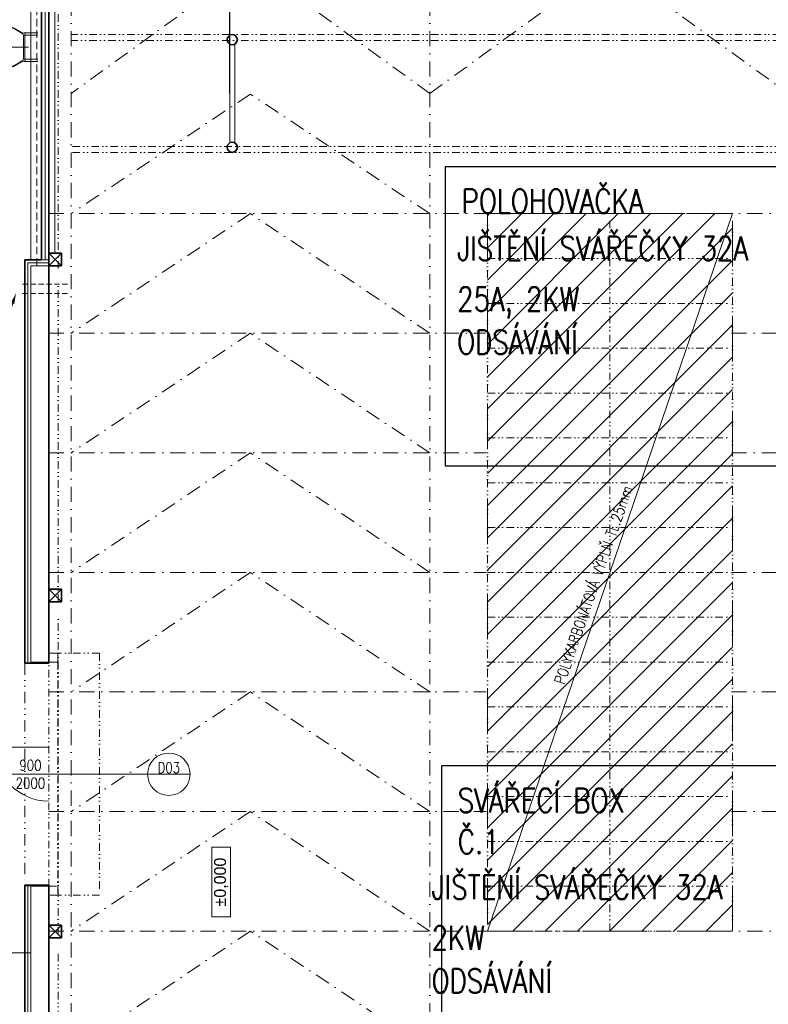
# Model space of a CAD drawing. Header units: millimetres. Extents: x -485339 to 350584, y -1189934 to 0.
# Tile 75 of 178: x -140742 to -128216, y -1057001 to -1040534. Entities that reach past the tile are written whole.
import ezdxf
from ezdxf import colors
from ezdxf.entities.mleader import LeaderData, LeaderLine
from ezdxf.enums import TextEntityAlignment as Align
from ezdxf.math import Vec2, Vec3

# ---------------------------------------------------------------- set-up
doc = ezdxf.new("R2010")
doc.units = ezdxf.units.MM
doc.header["$LTSCALE"] = 10
for name, pattern in [('1600_OPl_00 Erdgeschoss_Architektenplan_Grundrißplan_170526$0$DASHDOT', [1, 0.5, -0.25, 0, -0.25]), ('DASHDOT', [25.4, 12.7, -6.35, 0, -6.35]), ('DASHED', [19.05, 12.7, -6.35]), ('DĚLICÍ2', [15.875, 6.35, -3.175, 0, -3.175, 0, -3.175]), ('ČÁRKOVANÁ2', [9.525, 6.35, -3.175])]:
    doc.linetypes.add(name, pattern=pattern)
doc.layers.get('Defpoints').update_dxf_attribs({"color": 201})
for name, color, linetype, lineweight in [('1VZT', 150, 'DASHED', 18), ('N_dveře', 10, 'Continuous', 18), ('N_popis', 10, 'Continuous', 18), ('N_popis_otvory', 10, 'Continuous', 18), ('N_světlíky', 250, 'DĚLICÍ2', 35), ('N_čáry_nad', 10, 'DĚLICÍ2', 18), ('N_čáry_obrys', 10, 'Continuous', 35), ('N_čáry_obv.plášt', 212, 'Continuous', 18), ('N_čáry_obv.plášt_obrys', 212, 'Continuous', 35), ('N_čáry_plné', 10, 'Continuous', 18), ('N_šrary', 10, 'Continuous', 18), ('PBŘ', 152, 'Continuous', 18), ('St_kóty', 132, 'Continuous', 18), ('St_sloupy_konstrukce haly', 5, 'Continuous', 35), ('St_sloupy_opláštění_půdorys', 25, 'Continuous', 35), ('St_čáry_nad', 250, 'DĚLICÍ2', 18), ('St_čáry_obrys', 5, 'Continuous', 35), ('St_čáry_osy', 250, 'DASHDOT', 18), ('St_čáry_plné', 250, 'Continuous', 18), ('St_čáry_pod', 250, 'ČÁRKOVANÁ2', 18)]:
    doc.layers.add(name, color=color, linetype=linetype, lineweight=lineweight)
for name, color, linetype in [('VYBAVENÍ', 222, 'Continuous'), ('VYBAVENÍ_POPIS', 222, 'Continuous'), ('VYBAVENÍ_POŽADAVKY', 200, 'Continuous')]:
    doc.layers.add(name, color=color, linetype=linetype)
doc.styles.add('1_50', font='txt', dxfattribs={"height": 100})
doc.styles.get("Standard").update_dxf_attribs({"font": 'simplex.shx', "width": 0.8})
doc.linetypes.add('IZOLACE', pattern='A,0.0001,-0.1,[134,ltypeshp.shx,S=0.1,R=0,X=-0.1,Y=0],-0.2,[134,ltypeshp.shx,S=0.1,R=180,X=0.1,Y=0],-0.1', length=0.4001)
doc.linetypes.add('ZIGZAG', pattern='A,0.00254,-5.08,[131,ltypeshp.shx,S=5.08,R=0,X=-5.08,Y=0],-10.16,[131,ltypeshp.shx,S=5.08,R=180,X=5.08,Y=0],-5.08', length=20.32254)
doc.dimstyles.new('stavebníM100', dxfattribs={"dimtxt": 165, "dimasz": 170, "dimexe": 150, "dimexo": 100, "dimgap": 30, "dimtad": 1, "dimdec": 0, "dimtxsty": 'Standard', "dimblk": 'OBLIQUE', "dimcen": -2.5, "dimdle": 150, "dimclrd": 256, "dimclre": 256, "dimclrt": 256, "dimadec": 4, "dimazin": 0, "dimtfac": 1, "dimtdec": 0, "dimtmove": 2, "dimatfit": 3, "dimldrblk": 'OBLIQUE', "dimfxl": 400, "dimfxlon": 1, "dimlwd": -1, "dimlwe": -1, "dimarcsym": 0})
doc.dimstyles.new('stavebníM100_modul', dxfattribs={"dimtxt": 250, "dimasz": 200, "dimexe": 150, "dimexo": 100, "dimgap": 30, "dimtad": 1, "dimdec": 0, "dimtxsty": 'Standard', "dimblk": 'DOT', "dimcen": -2.5, "dimdle": 150, "dimclrd": 256, "dimclre": 256, "dimclrt": 256, "dimadec": 4, "dimazin": 0, "dimtfac": 1, "dimtdec": 0, "dimtmove": 2, "dimatfit": 3, "dimldrblk": 'OBLIQUE', "dimfxl": 400, "dimfxlon": 1, "dimlwd": -1, "dimlwe": -1, "dimarcsym": 0})

# ---------------------------------------------------------------- blocks, each defined once
blk = doc.blocks.new('G$CD8A98CDB')
at = {"layer": 'St_sloupy_konstrukce haly', "color": 250, "lineweight": 18, "ltscale": 2}
for points in [[(-825, 0), (825, 0)], [(-825, -80), (825, -80)]]:
    blk.add_lwpolyline(points, dxfattribs=at)
at = {"layer": 'St_sloupy_konstrukce haly', "ltscale": 2}
for centre in [(-900, -40), (900, -40)]:
    blk.add_circle(centre, 85, dxfattribs=at)
blk = doc.blocks.new('G$C0F2906C7')
at = {"layer": 'St_sloupy_opláštění_půdorys', "ltscale": 2}
blk.add_lwpolyline([(-105, -105), (105, -105), (105, 105), (-105, 105)], close=True, dxfattribs=at)
for points in [[(-105, 105), (105, -105)], [(105, 105), (-105, -105)]]:
    blk.add_lwpolyline(points, dxfattribs=at)
blk = doc.blocks.new('G$CE3D3B369')
at = {"layer": 'St_čáry_osy', "linetype": 'ByBlock', "ltscale": 2}
blk.add_lwpolyline([(0, 0), (12000, 0), (12000, 4100), (0, 4100)], close=True, dxfattribs=at)
for points in [[(750, 4100), (750, 0)], [(1500, 4100), (1500, 0)], [(2250, 4100), (2250, 0)], [(3000, 4100), (3000, 0)], [(3750, 4100), (3750, 0)], [(4500, 4100), (4500, 0)], [(5250, 4100), (5250, 0)], [(6000, 4100), (6000, 0)], [(6750, 4100), (6750, 0)], [(7500, 4100), (7500, 0)], [(8250, 4100), (8250, 0)], [(9000, 4100), (9000, 0)], [(9750, 4100), (9750, 0)], [(10500, 4100), (10500, 0)], [(11250, 4100), (11250, 0)], [(0, 2050), (12000, 2050)]]:
    blk.add_lwpolyline(points, dxfattribs=at)
at = {"layer": 'St_čáry_osy', "ltscale": 2}
blk.add_lwpolyline([(12000, 4100), (12000, 0)], dxfattribs=at)
blk = doc.blocks.new('*U5521')
at = {"layer": 'St_čáry_osy', "ltscale": 2}
blk.add_lwpolyline([(3000, -1000), (0, 1000), (-3000, -1000)], dxfattribs=at)
blk = doc.blocks.new('*U5520')
at = {"layer": 'St_čáry_osy', "ltscale": 2}
for p in [(0, 14000), (0, 12000), (0, 10000), (0, 8000), (0, 6000), (0, 4000), (0, 2000), (0, 0)]:
    blk.add_blockref('*U5521', p, dxfattribs=at)
blk = doc.blocks.new('_Dot')
at = {"color": 0, "linetype": 'ByBlock', "lineweight": -2}
blk.add_line((-0.5, 0), (-1, 0), dxfattribs=at)
at = {"color": 0, "linetype": 'ByBlock', "const_width": 0.5}
blk.add_lwpolyline([(-0.25, 0, 1), (0.25, 0, 1)], format="xyb", close=True, dxfattribs=at)
blk = doc.blocks.new('*D5736')
at = {"layer": 'Defpoints', "color": 0}
for p in [(-137185, -1040868), (-125185, -1040868), (-137185, -1064041)]:
    blk.add_point(p, dxfattribs=at)
at = {"layer": 'St_kóty'}
for p, q in [((-137185, -1063641), (-137185, -1064191)), ((-125185, -1063641), (-125185, -1064191)), ((-125385, -1064041), (-136985, -1064041))]:
    blk.add_line(p, q, dxfattribs=at)
at = {"layer": 'St_kóty', "linetype": 'ByBlock', "xscale": 200, "yscale": 200, "zscale": 200, "rotation": 180}
blk.add_blockref('_Dot', (-137185, -1064041), dxfattribs=at)
at = {"layer": 'St_kóty', "linetype": 'ByBlock', "xscale": 200, "yscale": 200, "zscale": 200}
blk.add_blockref('_Dot', (-125185, -1064041), dxfattribs=at)
at = {"layer": 'St_kóty', "insert": (-131185, -1063886), "char_height": 250, "attachment_point": 5}
blk.add_mtext('12000', dxfattribs=at)
blk = doc.blocks.new('_OBLIQUE')
at = {"color": 0, "linetype": 'ByBlock'}
blk.add_line((-0.5, -0.5), (0.5, 0.5), dxfattribs=at)
blk = doc.blocks.new('*D5737')
at = {"layer": 'Defpoints', "color": 0}
for p in [(-137185, -1040868), (-140555, -1060078), (-140555, -1064041)]:
    blk.add_point(p, dxfattribs=at)
at = {"layer": 'St_kóty'}
for p, q in [((-140555, -1063641), (-140555, -1064191)), ((-137185, -1063641), (-137185, -1064191)), ((-137385, -1064041), (-140355, -1064041))]:
    blk.add_line(p, q, dxfattribs=at)
at = {"layer": 'St_kóty', "linetype": 'ByBlock', "xscale": 200, "yscale": 200, "zscale": 200, "rotation": 180}
blk.add_blockref('_Dot', (-140555, -1064041), dxfattribs=at)
at = {"layer": 'St_kóty', "linetype": 'ByBlock', "xscale": 200, "yscale": 200, "zscale": 200}
blk.add_blockref('_Dot', (-137185, -1064041), dxfattribs=at)
at = {"layer": 'St_kóty', "insert": (-138870, -1063886), "char_height": 250, "attachment_point": 5}
blk.add_mtext('3370', dxfattribs=at)
blk = doc.blocks.new('*D5751')
at = {"layer": 'Defpoints', "color": 0}
for p in [(-138294, -1017422), (-145501, -1041768), (-138294, -1041768)]:
    blk.add_point(p, dxfattribs=at)
at = {"layer": 'St_kóty'}
for p, q in [((-145101, -1017422), (-145651, -1017422)), ((-145501, -1017622), (-145501, -1041568)), ((-145101, -1041768), (-145651, -1041768))]:
    blk.add_line(p, q, dxfattribs=at)
at = {"layer": 'St_kóty', "linetype": 'ByBlock', "xscale": 200, "yscale": 200, "zscale": 200}
for p, rotation in [((-145501, -1017422), 90), ((-145501, -1041768), 270)]:
    blk.add_blockref('_Dot', p, dxfattribs=dict(at, rotation=rotation))
at = {"layer": 'St_kóty', "insert": (-145656, -1029595), "char_height": 250, "attachment_point": 5, "rotation": 90}
blk.add_mtext('24345', dxfattribs=at)
blk = doc.blocks.new('*D5752')
at = {"layer": 'Defpoints', "color": 0}
for p in [(-138294, -1041768), (-145501, -1059068), (-138294, -1059068)]:
    blk.add_point(p, dxfattribs=at)
at = {"layer": 'St_kóty'}
for p, q in [((-145101, -1041768), (-145651, -1041768)), ((-145501, -1041968), (-145501, -1058868)), ((-145101, -1059068), (-145651, -1059068))]:
    blk.add_line(p, q, dxfattribs=at)
at = {"layer": 'St_kóty', "linetype": 'ByBlock', "xscale": 200, "yscale": 200, "zscale": 200}
for p, rotation in [((-145501, -1041768), 90), ((-145501, -1059068), 270)]:
    blk.add_blockref('_Dot', p, dxfattribs=dict(at, rotation=rotation))
at = {"layer": 'St_kóty', "insert": (-145656, -1050418), "char_height": 250, "attachment_point": 5, "rotation": 90}
blk.add_mtext('17300', dxfattribs=at)
blk = doc.blocks.new('*D5784')
at = {"layer": 'Defpoints', "color": 0}
for p in [(-113145, -1040051), (-140155, -1041768), (-113145, -1041768)]:
    blk.add_point(p, dxfattribs=at)
at = {"layer": 'St_kóty'}
for p, q in [((-140155, -1040451), (-140155, -1039901)), ((-113145, -1040451), (-113145, -1039901)), ((-140305, -1040051), (-112995, -1040051))]:
    blk.add_line(p, q, dxfattribs=at)
at = {"layer": 'St_kóty', "linetype": 'ByBlock', "xscale": 170, "yscale": 170, "zscale": 170, "rotation": 180}
blk.add_blockref('_OBLIQUE', (-140155, -1040051), dxfattribs=at)
at = {"layer": 'St_kóty', "linetype": 'ByBlock', "xscale": 170, "yscale": 170, "zscale": 170}
blk.add_blockref('_OBLIQUE', (-113145, -1040051), dxfattribs=at)
at = {"layer": 'St_kóty', "insert": (-126650, -1039938), "char_height": 165, "attachment_point": 5}
blk.add_mtext('27010', dxfattribs=at)
blk = doc.blocks.new('*D6628')
at = {"layer": 'Defpoints', "color": 0}
for p in [(-43625, -1042046), (-140555, -1060078), (-43625, -1065645)]:
    blk.add_point(p, dxfattribs=at)
at = {"layer": 'St_kóty'}
for p, q in [((-140555, -1065245), (-140555, -1065795)), ((-43625, -1065245), (-43625, -1065795)), ((-140705, -1065645), (-43475, -1065645))]:
    blk.add_line(p, q, dxfattribs=at)
at = {"layer": 'St_kóty', "linetype": 'ByBlock', "xscale": 170, "yscale": 170, "zscale": 170, "rotation": 180}
blk.add_blockref('_OBLIQUE', (-140555, -1065645), dxfattribs=at)
at = {"layer": 'St_kóty', "linetype": 'ByBlock', "xscale": 170, "yscale": 170, "zscale": 170}
blk.add_blockref('_OBLIQUE', (-43625, -1065645), dxfattribs=at)
at = {"layer": 'St_kóty', "insert": (-92090, -1065533), "char_height": 165, "attachment_point": 5}
blk.add_mtext('96930', dxfattribs=at)
blk = doc.blocks.new('G$C1D1D6D4C')
at = {"layer": 'N_dveře', "linetype": 'DĚLICÍ2', "ltscale": 2}
for points in [[(-850, 150), (-850, -3900)], [(-850, 150), (-150, 150)], [(-150, 0), (-150, -3750)], [(0, -3750), (0, 0)], [(-850, -3900), (-150, -3900)]]:
    blk.add_lwpolyline(points, dxfattribs=at)
at = {"layer": 'N_dveře'}
blk.add_lwpolyline([(0, 0), (-150, 0), (-150, 150), (0, 150)], close=True, dxfattribs=at)
at = {"layer": 'N_dveře', "linetype": 'DĚLICÍ2', "ltscale": 2}
blk.add_lwpolyline([(0, -3750), (-150, -3750), (-150, -3900), (0, -3900)], close=True, dxfattribs=at)
blk = doc.blocks.new('A$C24EE0DA8')
at = {"linetype": 'Continuous'}
for p, q in [((0, 0), (0.23, 0)), ((0.246, -0.008), (0.386, 0.072)), ((0.25, -0.017), (0.391, 0.064)), ((0.48, 0.1), (0.529, 0.109)), ((0.53, 0.104), (0.48, 0.095)), ((0.48, 0.095), (0.48, 0.1)), ((0.529, 0.109), (0.53, 0.104)), ((0.768, 0.04), (0.771, 0.044)), ((0.806, 0.008), (0.768, 0.04)), ((0.771, 0.044), (0.809, 0.012)), ((0.809, 0.012), (0.806, 0.008)), ((0, -0.04), (0.23, -0.04)), ((0.22, -0.037), (0.22, -0.443)), ((0.24, -0.037), (0.24, -0.443)), ((0.91, -0.215), (0.915, -0.215)), ((0.91, -0.265), (0.91, -0.215)), ((0.915, -0.265), (0.91, -0.265)), ((0.915, -0.215), (0.915, -0.265)), ((0, -0.44), (0.23, -0.44)), ((0, -0.48), (0.23, -0.48)), ((0.246, -0.472), (0.386, -0.553)), ((0.25, -0.463), (0.391, -0.544)), ((0.768, -0.52), (0.806, -0.488)), ((0.809, -0.492), (0.771, -0.524)), ((0.806, -0.488), (0.809, -0.492)), ((0.48, -0.575), (0.53, -0.584)), ((0.48, -0.58), (0.48, -0.575)), ((0.529, -0.589), (0.48, -0.58)), ((0.53, -0.584), (0.529, -0.589)), ((0.771, -0.524), (0.768, -0.52))]:
    blk.add_line(p, q, dxfattribs=at)
at = {"linetype": '1600_OPl_00 Erdgeschoss_Architektenplan_Grundrißplan_170526$0$DASHDOT'}
for p, q in [((0.565, -0.24), (0.494, 0.164)), ((0.565, -0.24), (0.829, 0.074)), ((0.975, -0.24), (0.155, -0.24)), ((0.565, -0.24), (0.494, -0.644)), ((0.565, -0.24), (0.829, -0.554))]:
    blk.add_line(p, q, dxfattribs=at)
at = {"linetype": 'Continuous'}
for centre, radius in [((0.23, -0.02), 0.02), ((0.23, -0.46), 0.02), ((0.24, -0.395), 0)]:
    blk.add_circle(centre, radius, dxfattribs=at)
for radius, start, end in [(0.36, 240.2393, 119.7607), (0.35, 240.2389, 119.7611)]:
    blk.add_arc((0.565, -0.24), radius, start, end, dxfattribs=at)
blk = doc.blocks.new('*U8130')
at = {"layer": 'N_světlíky', "lineweight": 18, "ltscale": 10}
blk.add_lwpolyline([(-2050, -6000), (2050, -6000), (2050, 6000), (-2050, 6000)], close=True, dxfattribs=at)
blk = doc.blocks.new('*U8131')
at = {"layer": 'N_světlíky', "lineweight": 18, "ltscale": 10}
blk.add_blockref('*U8130', (0, 0), dxfattribs=at)

msp = doc.modelspace()

# ---------------------------------------------------------------- hatches: boundary and pattern name
at = {"layer": 'N_šrary', "linetype": 'DASHED'}
h = msp.add_hatch(dxfattribs=at)
h.set_pattern_fill('ANSI31', color=256, scale=120)
h.set_pattern_definition([(45, (12019.06, -425258.4), (-269.40768, 269.40768), [])])
h.paths.add_polyline_path([(-132915.1, -1055777.6), (-128815.1, -1055777.6), (-128815.1, -1043777.6), (-132915.1, -1043777.6)])

# ---------------------------------------------------------------- linework, layer by layer
at = {"layer": '1VZT', "ltscale": 0.7}
for p, q in [((-139940, -1044955.2), (-140728.6, -1044955.2)), ((-139940, -1045115.2), (-140728.6, -1045115.2))]:
    msp.add_line(p, q, dxfattribs=at)
at = {"layer": 'Defpoints', "ltscale": 2}
msp.add_lwpolyline([(-137224.9, -1041767.6), (-137224.9, -1017422.6)], dxfattribs=at)
at = {"layer": 'N_dveře'}
msp.add_lwpolyline([(-140254.9, -1052702.6), (-141154.9, -1052702.6)], dxfattribs=at)
msp.add_arc((-140254.9, -1052702.6), 900, 180, 270, dxfattribs=at)
at = {"layer": 'N_popis'}
for points in [[(-128815.1, -1043777.6), (-132915.1, -1055777.6)], [(-146075.9, -1056139.8), (-140554.9, -1056139.8)]]:
    msp.add_lwpolyline(points, dxfattribs=at)
at = {"layer": 'N_popis_otvory'}
msp.add_lwpolyline([(-141280.9, -1053152.6), (-138601.3, -1053152.6)], dxfattribs=at)
msp.add_circle((-138246.7, -1053152.6), 354.6, dxfattribs=at)
at = {"layer": 'N_čáry_nad', "ltscale": 3}
msp.add_lwpolyline([(-140654.9, -1051297.6), (-140654.9, -1055007.6)], dxfattribs=at)
at = {"layer": 'N_čáry_obrys', "ltscale": 2}
for points in [[(-140654.9, -1044547.6), (-140654.9, -1051297.6)], [(-140374.9, -1044547.6), (-140654.9, -1044547.6)], [(-140254.9, -1051297.6), (-140654.9, -1051297.6)], [(-140654.9, -1055007.6), (-140654.9, -1060177.6)], [(-140254.9, -1055007.6), (-140654.9, -1055007.6)]]:
    msp.add_lwpolyline(points, dxfattribs=at)
at = {"layer": 'N_čáry_obrys'}
for points in [[(-140254.9, -1051297.6), (-140254.9, -1051277.6)], [(-140254.9, -1055007.6), (-140254.9, -1055027.6)]]:
    msp.add_lwpolyline(points, dxfattribs=at)
at = {"layer": 'N_čáry_obv.plášt', "linetype": 'ZIGZAG'}
msp.add_lwpolyline([(-140314.9, -1044547.6), (-140314.9, -1038171.6)], dxfattribs=at)
at = {"layer": 'N_čáry_obv.plášt', "linetype": 'IZOLACE', "ltscale": 10}
for points in [[(-140604.9, -1044597.6), (-140604.9, -1051277.6)], [(-140254.9, -1044597.6), (-140604.9, -1044597.6)], [(-140604.9, -1055027.6), (-140604.9, -1060127.6)]]:
    msp.add_lwpolyline(points, dxfattribs=at)
at = {"layer": 'N_čáry_obv.plášt', "linetype": 'IZOLACE', "ltscale": 2}
for points in [[(-140254.9, -1051287.6), (-140654.9, -1051287.6)], [(-140254.9, -1055017.6), (-140654.9, -1055017.6)]]:
    msp.add_lwpolyline(points, dxfattribs=at)
at = {"layer": 'N_čáry_obv.plášt_obrys'}
for points in [[(-140374.9, -1044547.6), (-140374.9, -1038171.6)], [(-140254.9, -1044542.6), (-140254.9, -1038171.6)]]:
    msp.add_lwpolyline(points, dxfattribs=at)
at = {"layer": 'N_čáry_obv.plášt_obrys', "ltscale": 2}
msp.add_lwpolyline([(-140254.9, -1044542.6), (-140254.9, -1038171.6)], dxfattribs=at)
at = {"layer": 'N_čáry_plné', "ltscale": 2}
msp.add_lwpolyline([(-140554.9, -1044547.6), (-140554.9, -1014302.6)], dxfattribs=at)
at = {"layer": 'N_čáry_plné'}
for points in [[(-140374.9, -1044547.6), (-140254.9, -1044547.6)], [(-138601.3, -1053152.6), (-137892.1, -1053152.6)]]:
    msp.add_lwpolyline(points, dxfattribs=at)
at = {"layer": 'St_kóty'}
msp.add_lwpolyline([(-137526.5, -1055540.1), (-137526.5, -1054373.6), (-137215.9, -1054373.6), (-137215.9, -1055540.1)], close=True, dxfattribs=at)
at = {"layer": 'St_sloupy_konstrukce haly', "ltscale": 2}
msp.add_lwpolyline([(-140254.9, -1055027.6), (-140254.9, -1059777.6)], dxfattribs=at)
at = {"layer": 'St_čáry_nad', "ltscale": 2}
for points in [[(-140099.9, -1044697.6), (-140099.9, -992922.8)], [(-43825.2, -1040782.6), (-139879.9, -1040782.6)], [(-43825.2, -1040882.6), (-139879.9, -1040882.6)], [(-74604.9, -1042652.6), (-139879.9, -1042652.6)], [(-74604.9, -1042752.6), (-139879.9, -1042752.6)], [(-140099.9, -1050267.6), (-140099.9, -1044907.6)], [(-140099.9, -1055837.6), (-140099.9, -1050477.6)], [(-140099.9, -1059777.6), (-140099.9, -1056047.6)]]:
    msp.add_lwpolyline(points, dxfattribs=at)
at = {"layer": 'St_čáry_obrys', "ltscale": 2}
msp.add_lwpolyline([(-140254.9, -1044647.6), (-140254.9, -1051277.6)], dxfattribs=at)
at = {"layer": 'St_čáry_osy', "ltscale": 2}
for points in [[(-139879.9, -1059777.6), (-139879.9, -992785.6)], [(-133879.9, -1059777.6), (-133879.9, -992785.6)], [(-133879.9, -1041767.6), (-136879.9, -1039595.1), (-139879.9, -1041767.6)], [(-133879.9, -1041767.6), (-130884.2, -1039595.1), (-127879.9, -1041767.6)], [(-140254.9, -1043777.6), (-74504.9, -1043777.6)], [(-140254.9, -1045777.6), (-132947.1, -1045777.6)], [(-128834.2, -1045777.6), (-120934.2, -1045777.6)], [(-140254.9, -1047777.6), (-132934.2, -1047777.6)], [(-128834.2, -1047777.6), (-120934.2, -1047777.6)], [(-140254.9, -1049777.6), (-132934.2, -1049777.6)], [(-128834.2, -1049777.6), (-120934.2, -1049777.6)], [(-140254.9, -1051777.6), (-132934.2, -1051777.6)], [(-128834.2, -1051777.6), (-120934.2, -1051777.6)], [(-140254.9, -1053777.6), (-132934.2, -1053777.6)], [(-128834.2, -1053777.6), (-120934.2, -1053777.6)], [(-140254.9, -1055777.6), (-70504.9, -1055777.6)]]:
    msp.add_lwpolyline(points, dxfattribs=at)
at = {"layer": 'St_čáry_plné', "ltscale": 2}
for points in [[(-140154.9, -1044437.6), (-140154.9, -1038407.6)], [(-140554.9, -1044647.6), (-140554.9, -1051277.6)], [(-140254.9, -1044647.6), (-140554.9, -1044647.6)], [(-140254.9, -1051277.6), (-140554.9, -1051277.6)], [(-140554.9, -1055027.6), (-140554.9, -1060077.6)], [(-140254.9, -1055027.6), (-140554.9, -1055027.6)]]:
    msp.add_lwpolyline(points, dxfattribs=at)
at = {"layer": 'St_čáry_pod', "ltscale": 2}
msp.add_lwpolyline([(-140454.9, -1044647.6), (-140454.9, -1031932.6)], dxfattribs=at)
at = {"layer": 'VYBAVENÍ'}
for points in [[(-133620.2, -1047992.5), (-127620.2, -1047992.5), (-127620.2, -1042992.5), (-133620.2, -1042992.5)], [(-133685.9, -1058014), (-127685.9, -1058014), (-127685.9, -1053014), (-133685.9, -1053014)]]:
    msp.add_lwpolyline(points, close=True, dxfattribs=at)

# ---------------------------------------------------------------- block references
at = {"layer": 'N_světlíky', "lineweight": 18, "ltscale": 10}
msp.add_blockref('*U8131', (-130865.1, -1049777.6), dxfattribs=at)
at = {"layer": 'N_čáry_obrys', "xscale": -1}
msp.add_blockref('G$C1D1D6D4C', (-140254.9, -1051277.6), dxfattribs=at)
at = {"layer": 'PBŘ', "ltscale": 2, "xscale": 1000, "yscale": 1000, "zscale": 1000, "rotation": 180}
msp.add_blockref('A$C24EE0DA8', (-140437.9, -1041233), dxfattribs=at)
msp.add_blockref('A$C24EE0DA8', (-140437.9, -1041233), dxfattribs=at)
at = {"layer": 'St_sloupy_konstrukce haly', "ltscale": 2, "rotation": 90}
msp.add_blockref('G$CD8A98CDB', (-137224.9, -1041767.6), dxfattribs=at)
at = {"layer": 'St_sloupy_opláštění_půdorys', "ltscale": 2, "rotation": 90}
for p in [(-140149.9, -1044542.6), (-140149.9, -1050162.6), (-140149.9, -1055782.6)]:
    msp.add_blockref('G$C0F2906C7', p, dxfattribs=at)
at = {"layer": 'St_čáry_nad', "ltscale": 2, "rotation": 90}
msp.add_blockref('G$CE3D3B369', (-128815.1, -1055777.6), dxfattribs=at)
at = {"layer": 'St_čáry_osy', "ltscale": 2}
msp.add_blockref('*U5520', (-136879.9, -1056777.6), dxfattribs=at)

# ---------------------------------------------------------------- texts
at = {"layer": 'N_popis', "width": 0.8}
msp.add_text('POLYKARBONÁTOVÁ VÝPLŇ TL.25mm', height=180, rotation=70.83983, dxfattribs=at).set_placement((-131631.1, -1051665.1))
at = {"layer": 'N_popis_otvory', "width": 0.8}
msp.add_text('D03', height=180, dxfattribs=at).set_placement((-138246.7, -1053044.8), align=Align.MIDDLE_CENTER)
at = {"layer": 'N_popis_otvory', "insert": (-140562.2, -1053152.6), "char_height": 180, "width": 1342.526, "attachment_point": 5}
msp.add_mtext('900\\P2000', dxfattribs=at)
at = {"layer": 'St_kóty', "insert": (-137371.2, -1054956.8), "char_height": 200, "attachment_point": 5, "rotation": 90, "style": '1_50'}
msp.add_mtext_dynamic_manual_height_columns('%%p0,000', width=890.536, gutter_width=500, heights=[0], dxfattribs=at).dxf.set("width", 1781.071)
at = {"layer": 'VYBAVENÍ_POPIS', "width": 0.8}
for s, p in [('POLOHOVAČKA', (-133346.7, -1043769.3)), ('SVÁŘECÍ BOX', (-133412.5, -1053790.8)), ('Č.1', (-133412.5, -1054482))]:
    msp.add_text(s, height=400, dxfattribs=at).set_placement(p)
at = {"layer": 'VYBAVENÍ_POŽADAVKY', "width": 0.8}
for s, p in [('JIŠTĚNÍ SVÁŘEČKY 32A', (-133421.6, -1044559)), ('25A, 2KW', (-133421.6, -1045407)), ('ODSÁVÁNÍ', (-133421.6, -1046125.9)), ('JIŠTĚNÍ SVÁŘEČKY 32A', (-133850.3, -1055242.4)), ('2KW', (-133850.3, -1056090.4)), ('ODSÁVÁNÍ', (-133850.3, -1056809.3))]:
    msp.add_text(s, height=400, dxfattribs=at).set_placement(p)

# ---------------------------------------------------------------- dimensions: what is measured, and where the dimension line sits
at = {"layer": 'St_kóty'}
for base, p1, p2, picture, middle in [((-145501.1, -1041767.6), (-138294.1, -1017422.3), (-138294.1, -1041767.6), '*D5751', (-145656.1, -1029594.9)), ((-145501.1, -1059067.6), (-138294.1, -1041767.6), (-138294.1, -1059067.6), '*D5752', (-145656.1, -1050417.6))]:
    dim = msp.add_linear_dim(base=base, p1=p1, p2=p2, angle=90, dimstyle='stavebníM100_modul', dxfattribs=at)
    dim.commit()
    dim.dimension.update_dxf_attribs({"geometry": picture, "text_midpoint": middle})
for base, p1, p2, dimstyle, picture, middle in [((-113144.9, -1040051), (-140154.9, -1041767.6), (-113144.9, -1041767.6), 'stavebníM100', '*D5784', (-126649.9, -1039938.5)), ((-137184.9, -1064041.5), (-125184.9, -1040867.6), (-137184.9, -1040867.6), 'stavebníM100_modul', '*D5736', (-131184.9, -1063886.5))]:
    dim = msp.add_linear_dim(base=base, p1=p1, p2=p2, dimstyle=dimstyle, dxfattribs=at)
    dim.commit()
    dim.dimension.update_dxf_attribs({"geometry": picture, "text_midpoint": middle})
for base, p1, p2, dimstyle, picture, middle in [((-140554.9, -1064041.5), (-137184.9, -1040867.6), (-140554.9, -1060077.6), 'stavebníM100_modul', '*D5737', (-138869.9, -1063886.5)), ((-43625.2, -1065645.1), (-140554.9, -1060077.6), (-43625.2, -1042045.8), 'stavebníM100', '*D6628', (-92090, -1065532.6))]:
    dim = msp.add_linear_dim(base=base, p1=p1, p2=p2, dimstyle=dimstyle, override={"dimtxsty": 'Standard', "dimldrblk": 'OBLIQUE'}, dxfattribs=at)
    dim.commit()
    dim.dimension.update_dxf_attribs({"geometry": picture, "text_midpoint": middle})

# ---------------------------------------------------------------- leaders
at = {"layer": 'N_popis'}
ml = msp.add_multileader_mtext('Standard', dxfattribs=at)
ml.set_content('{\\W1;\\A1;\\H1.00002x;\\C256;PROSTUP \\PPRO VZT %%C250}')
ml.set_leader_properties()
ml.build(insert=Vec2(0, 0))
ml.multileader.update_dxf_attribs({"text_left_attachment_type": 6, "text_right_attachment_type": 6, "arrow_head_size": 180})
ctx = ml.context
ctx.base_point, ctx.char_height, ctx.arrow_head_size, ctx.plane_origin, ctx.plane_x_axis, ctx.plane_y_axis = Vec3(-141162.5, -1048185.9), 180, 180, Vec3(-142099.4, -1045398.4), Vec3(0, 1), Vec3(-1, 0)
ctx.left_attachment, ctx.right_attachment, ctx.text_align_type = 6, 6, 2
notes = []
notes.append((ctx, [(0, (1, 1, 0), (-141162.5, -1046176.7), (0, -1), 8, [(0, [(-140803.8, -1045107)], 0, [])])]))
ctx.mtext.insert, ctx.mtext.text_direction, ctx.mtext.rotation, ctx.mtext.alignment, ctx.mtext.flow_direction = Vec3(-141378.5, -1046186.7), Vec3(0, 1), 1.5707963, 3, 5
for ctx, leaders in notes:
    for number, flags, end, landing, length, lines in leaders:
        leader = LeaderData()
        leader.index, (leader.has_last_leader_line, leader.has_dogleg_vector, leader.attachment_direction) = number, flags
        leader.last_leader_point, leader.dogleg_vector, leader.dogleg_length = Vec3(end), Vec3(landing), length
        for number, points, colour, breaks in lines:
            line = LeaderLine()
            line.index, line.vertices, line.color, line.breaks = number, Vec3.list(points), colors.encode_raw_color(colour), breaks
            leader.lines.append(line)
        ctx.leaders.append(leader)

doc.saveas('drawing.dxf')
